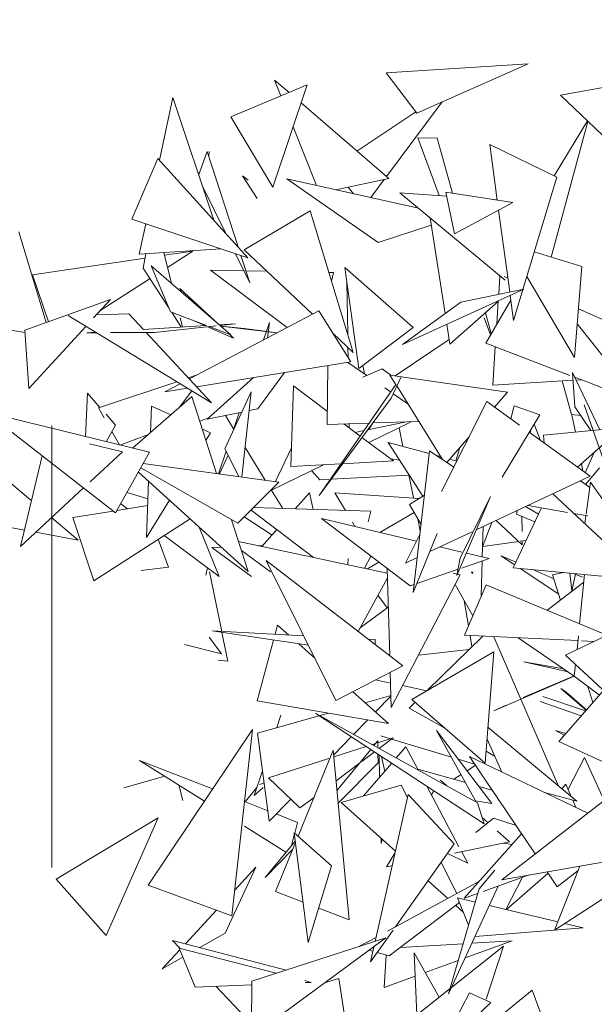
# Model space of a CAD drawing. Header units: metres. Extents: x -14.5 to 13.1, y -18.9 to 3.3.
# Tile 120 of 216: x 9.68 to 9.81, y 2.419 to 2.642. Entities that reach past the tile are written whole.
import ezdxf

# ---------------------------------------------------------------- set-up
doc = ezdxf.new("R2010")
doc.units = ezdxf.units.M
doc.linetypes.add('Traço ponto', pattern=[0.015875, 0.00635, -0.004763, 0, -0.004763])
doc.layers.add('A-DETL', color=7, linetype='Continuous', lineweight=5, true_color=0x00a600)
doc.layers.add('L-PLNT', color=7, linetype='Continuous', lineweight=5, true_color=0x005900)
doc.layers.add('G-IMPT', color=7, linetype='Continuous', lineweight=5)

# ---------------------------------------------------------------- blocks, each defined once
blk = doc.blocks.new('ÁRVORES ORNAMENTAIS - Pequeno e Médio Porte - Ipê-roxo-2940656-CORTE_CALÇADA')
at = {"layer": 'G-IMPT', "color": 253, "true_color": 0xaaaaaa}
for p, q in [((6.0821, 2.62989), (6.11421, 2.63197)), ((6.08902, 2.62082), (6.11421, 2.63197)), ((6.0821, 2.62989), (6.08902, 2.62082)), ((6.04694, 2.61999), (6.06423, 2.62718)), ((6.05641, 2.60407), (6.06423, 2.62718)), ((6.05825, 2.62469), (6.05683, 2.62829)), ((6.0601, 2.62546), (6.05683, 2.62829)), ((6.12154, 2.62487), (6.13658, 2.62754)), ((6.03074, 2.61018), (6.03378, 2.62432)), ((6.04309, 2.59653), (6.03378, 2.62432)), ((6.12154, 2.62487), (6.13446, 2.61254)), ((6.08266, 2.606), (6.06285, 2.6231)), ((6.08216, 2.60644), (6.09478, 2.62337)), ((6.05641, 2.60407), (6.04694, 2.61999)), ((6.07545, 2.61222), (6.08879, 2.62113)), ((6.06628, 2.60444), (6.06102, 2.6177)), ((6.11945, 2.58822), (6.12776, 2.61893)), ((6.12013, 2.60657), (6.12767, 2.61902)), ((6.09367, 2.61515), (6.08925, 2.61523)), ((6.08925, 2.61523), (6.09409, 2.60212)), ((6.09367, 2.61515), (6.09712, 2.60267)), ((6.10554, 2.61371), (6.12071, 2.60629)), ((6.10554, 2.61371), (6.10725, 2.6011)), ((6.04156, 2.61208), (6.03963, 2.60687)), ((6.04156, 2.61208), (6.04854, 2.59052)), ((6.04191, 2.61102), (6.04201, 2.61208)), ((6.02448, 2.59681), (6.03041, 2.61054)), ((6.03041, 2.61054), (6.05079, 2.58802)), ((6.03996, 2.60776), (6.03959, 2.60699)), ((6.05287, 2.60146), (6.04957, 2.60662)), ((6.05085, 2.60564), (6.04957, 2.60662)), ((6.04045, 2.60442), (6.04567, 2.59369)), ((6.0894, 2.59925), (6.05956, 2.60595)), ((6.08029, 2.59148), (6.05956, 2.60595)), ((6.07069, 2.60345), (6.08266, 2.606)), ((6.07861, 2.60167), (6.08167, 2.60579)), ((6.12071, 2.60629), (6.11094, 2.57382)), ((6.07467, 2.60256), (6.07351, 2.60405)), ((6.09578, 2.602), (6.08516, 2.60276)), ((6.10903, 2.58297), (6.08516, 2.60276)), ((6.11079, 2.60055), (6.09559, 2.60291)), ((6.09559, 2.60291), (6.09759, 2.59347)), ((6.11079, 2.60055), (6.09759, 2.59347)), ((6.10723, 2.60119), (6.10622, 2.60126)), ((6.0499, 2.58983), (6.06486, 2.59871)), ((6.06486, 2.59871), (6.07465, 2.56657)), ((6.10756, 2.59882), (6.11006, 2.5803)), ((6.02448, 2.59681), (6.05079, 2.58802)), ((6.02616, 2.58885), (6.02765, 2.59576)), ((6.09228, 2.59545), (6.08029, 2.59148)), ((6.09543, 2.57543), (6.09202, 2.59707)), ((5.99891, 2.59394), (6.00513, 2.57339)), ((6.02616, 2.58885), (6.04463, 2.59008)), ((6.02705, 2.58573), (6.02767, 2.58895)), ((6.0335, 2.58225), (6.03175, 2.58922)), ((6.03191, 2.58861), (6.03833, 2.58956)), ((6.03259, 2.58587), (6.03833, 2.58956)), ((6.04796, 2.58897), (6.05118, 2.58235)), ((6.04917, 2.58857), (6.05118, 2.58235)), ((6.0499, 2.58983), (6.06539, 2.57528)), ((6.12643, 2.58605), (6.11563, 2.5894)), ((6.00197, 2.58416), (6.02748, 2.58795)), ((6.04689, 2.57058), (6.02889, 2.58626)), ((6.03326, 2.57581), (6.02889, 2.58626)), ((6.00197, 2.58416), (6.00564, 2.57357)), ((6.03289, 2.57671), (6.02705, 2.58573)), ((6.05969, 2.57228), (6.04234, 2.58527)), ((6.04984, 2.58511), (6.04234, 2.58527)), ((6.05504, 2.585), (6.05029, 2.5851)), ((6.07017, 2.58468), (6.06913, 2.5847)), ((6.06973, 2.58275), (6.07017, 2.58468)), ((6.08817, 2.57226), (6.07271, 2.58588)), ((6.07271, 2.58588), (6.07593, 2.56298)), ((6.12475, 2.56549), (6.12643, 2.58605)), ((6.01725, 2.57602), (6.02861, 2.58332)), ((6.07338, 2.57075), (6.07318, 2.58256)), ((6.10759, 2.57979), (6.10786, 2.58393)), ((6.10879, 2.58383), (6.10963, 2.58346)), ((6.12475, 2.56549), (6.11394, 2.58378)), ((6.03534, 2.58112), (6.04428, 2.57288)), ((6.03534, 2.58112), (6.03563, 2.58039)), ((6.11326, 2.58095), (6.0858, 2.56842)), ((6.11326, 2.58095), (6.09902, 2.57803)), ((6.01963, 2.57861), (6.00027, 2.57163)), ((6.01963, 2.57861), (6.01582, 2.57445)), ((6.09902, 2.57803), (6.0858, 2.56842)), ((6.09652, 2.56852), (6.10748, 2.57814)), ((6.10463, 2.56871), (6.11031, 2.57844)), ((6.10714, 2.573), (6.10749, 2.57832)), ((6.11016, 2.57954), (6.11094, 2.57382)), ((6.01646, 2.57515), (6.02382, 2.57539)), ((6.02382, 2.57539), (6.02714, 2.5718)), ((6.04138, 2.5727), (6.03326, 2.57581)), ((6.0357, 2.57236), (6.03354, 2.57571)), ((6.06682, 2.57603), (6.03752, 2.56061)), ((6.06682, 2.57603), (6.0741, 2.56446)), ((6.10459, 2.57561), (6.1059, 2.57089)), ((6.12565, 2.57645), (6.14304, 2.56884)), ((6.0003, 2.57116), (5.97724, 2.5746)), ((6.01004, 2.57495), (6.04252, 2.55523)), ((6.03596, 2.57238), (6.03545, 2.57445)), ((6.04104, 2.57269), (6.03823, 2.5739)), ((6.04425, 2.57288), (6.04797, 2.57311)), ((6.04443, 2.57273), (6.04797, 2.57311)), ((6.05564, 2.57337), (6.05433, 2.56945)), ((6.05518, 2.5699), (6.05564, 2.57337)), ((6.09652, 2.56852), (6.09581, 2.57299)), ((6.10432, 2.57445), (6.10574, 2.57061)), ((6.12537, 2.57307), (6.13938, 2.55539)), ((6.00027, 2.57163), (6.00118, 2.55848)), ((6.01404, 2.57252), (6.00118, 2.55848)), ((6.01431, 2.57107), (6.01623, 2.57119)), ((6.0164, 2.57108), (6.01431, 2.57107)), ((6.02961, 2.57116), (6.01968, 2.5711)), ((6.02711, 2.57184), (6.04129, 2.5727)), ((6.02775, 2.57115), (6.04252, 2.55523)), ((6.02961, 2.57116), (6.04357, 2.57264)), ((6.04754, 2.56988), (6.04162, 2.57243)), ((6.04689, 2.57058), (6.04197, 2.57247)), ((6.04995, 2.57204), (6.04462, 2.57258)), ((6.05734, 2.57104), (6.04467, 2.57253)), ((6.0467, 2.57066), (6.04754, 2.56988)), ((6.05743, 2.57109), (6.04995, 2.57204)), ((6.07005, 2.5709), (6.07465, 2.56657)), ((6.08817, 2.57226), (6.07593, 2.56298)), ((6.08411, 2.56131), (6.09635, 2.56957)), ((6.10463, 2.56871), (6.12371, 2.5614)), ((6.07347, 2.56546), (6.07343, 2.56772)), ((6.10621, 2.55918), (6.10679, 2.56788)), ((6.0741, 2.56446), (6.03916, 2.55884)), ((6.07344, 2.56435), (6.07771, 2.56139)), ((6.05302, 2.55383), (6.05905, 2.56204)), ((6.06875, 2.55033), (6.06888, 2.56362)), ((6.07716, 2.56177), (6.07681, 2.56365)), ((6.0812, 2.56293), (6.07683, 2.56099)), ((6.0812, 2.56293), (6.08311, 2.56145)), ((6.12429, 2.56204), (6.13046, 2.5491)), ((6.12429, 2.56204), (6.12483, 2.55433)), ((6.01696, 2.55407), (6.0347, 2.55997)), ((6.03545, 2.55952), (6.03197, 2.55769)), ((6.03731, 2.56084), (6.03908, 2.56143)), ((6.04157, 2.5515), (6.05205, 2.56091)), ((6.08437, 2.55919), (6.08295, 2.56147)), ((6.08295, 2.56147), (6.1096, 2.55763)), ((6.0832, 2.55627), (6.08538, 2.56096)), ((6.10621, 2.55918), (6.12441, 2.56031)), ((6.12404, 2.55253), (6.12196, 2.56015)), ((6.12479, 2.56099), (6.13938, 2.55539)), ((6.12509, 2.56035), (6.12627, 2.56042)), ((6.01403, 2.54756), (6.01443, 2.55738)), ((6.01727, 2.55417), (6.01443, 2.55738)), ((6.0371, 2.55851), (6.03197, 2.55769)), ((6.03528, 2.5542), (6.03805, 2.55794)), ((6.05155, 2.55769), (6.04557, 2.54481)), ((6.04938, 2.53842), (6.05155, 2.55769)), ((6.06048, 2.54076), (6.06107, 2.55903)), ((6.06107, 2.55903), (6.06878, 2.55324)), ((6.08427, 2.55936), (6.06688, 2.53424)), ((6.08177, 2.55858), (6.08309, 2.55766)), ((6.09481, 2.54238), (6.08447, 2.55902)), ((6.10664, 2.55421), (6.1096, 2.55763)), ((6.03807, 2.55664), (6.02468, 2.54493)), ((6.03807, 2.55664), (6.0437, 2.53919)), ((6.0832, 2.55627), (6.06688, 2.53424)), ((6.08366, 2.55727), (6.08701, 2.55495)), ((6.10488, 2.55548), (6.0946, 2.5351)), ((6.10488, 2.55548), (6.1123, 2.55011)), ((6.01696, 2.55407), (6.01826, 2.55177)), ((6.02893, 2.55448), (6.02871, 2.54845)), ((6.02893, 2.55448), (6.03332, 2.55249)), ((6.04942, 2.55309), (6.04157, 2.5515)), ((6.04879, 2.55297), (6.04729, 2.5485)), ((6.05302, 2.55383), (6.05107, 2.55343)), ((6.1103, 2.55156), (6.11108, 2.5545)), ((6.11108, 2.5545), (6.11687, 2.55247)), ((6.12847, 2.54891), (6.12483, 2.55433)), ((6.13146, 2.54181), (6.1269, 2.55472)), ((6.12896, 2.54896), (6.1269, 2.55472)), ((6.02847, 2.544), (5.99651, 2.55186)), ((6.02082, 2.55016), (6.01866, 2.55261)), ((6.0419, 2.5518), (6.03987, 2.55108)), ((6.04567, 2.55233), (6.04755, 2.54929)), ((6.06875, 2.55033), (6.07822, 2.55062)), ((6.07787, 2.54908), (6.08667, 2.55088)), ((6.07813, 2.54914), (6.07906, 2.55064)), ((6.07817, 2.5462), (6.08778, 2.55091)), ((6.07903, 2.55064), (6.08948, 2.55096)), ((6.10835, 2.53839), (6.11687, 2.55247)), ((6.12404, 2.55253), (6.12619, 2.5523)), ((6.12417, 2.55252), (6.12493, 2.54857)), ((5.98209, 2.54966), (6.00163, 2.53315)), ((6.02083, 2.53026), (5.99734, 2.54853)), ((6.01871, 2.5464), (6.02082, 2.55016)), ((6.02, 2.5487), (6.02171, 2.54567)), ((6.04046, 2.54924), (6.04232, 2.5484)), ((6.04232, 2.5484), (6.04128, 2.5467)), ((6.07251, 2.55044), (6.07619, 2.54769)), ((6.07374, 2.54952), (6.07373, 2.55048)), ((6.07508, 2.54852), (6.07704, 2.54891)), ((6.08502, 2.54956), (6.08589, 2.54533)), ((6.11448, 2.54853), (6.12827, 2.53856)), ((6.1147, 2.54837), (6.11482, 2.54909)), ((6.11707, 2.54666), (6.11558, 2.55034)), ((6.11775, 2.54788), (6.13551, 2.54958)), ((6.02825, 2.54805), (6.02179, 2.54565)), ((6.07661, 2.54737), (6.08372, 2.54204)), ((6.09037, 2.53406), (6.08253, 2.54624)), ((6.09185, 2.54371), (6.08253, 2.54624)), ((6.09583, 2.5417), (6.10086, 2.54752)), ((6.11775, 2.54788), (6.11786, 2.54609)), ((6.132, 2.54648), (6.1254, 2.54064)), ((6.02238, 2.54411), (6.01491, 2.54591)), ((6.02238, 2.54411), (6.01505, 2.53731)), ((6.02083, 2.53026), (6.02847, 2.544)), ((6.04585, 2.54424), (6.04414, 2.53913)), ((6.0487, 2.53851), (6.04557, 2.54481)), ((6.05013, 2.54511), (6.05471, 2.53769)), ((6.06061, 2.54484), (6.05705, 2.53737)), ((6.09192, 2.54432), (6.08819, 2.51224)), ((6.0974, 2.54065), (6.09192, 2.54432)), ((6.09875, 2.54508), (6.09786, 2.54209)), ((6.12916, 2.54396), (6.12717, 2.53935)), ((6.0042, 2.54319), (5.99929, 2.52268)), ((6.04629, 2.54336), (6.04438, 2.5391)), ((6.07219, 2.54141), (6.08372, 2.54204)), ((6.08308, 2.54252), (6.0851, 2.54225)), ((6.09441, 2.54302), (6.09349, 2.54327)), ((6.09809, 2.54202), (6.09648, 2.54246)), ((6.02599, 2.53954), (6.05086, 2.51701)), ((6.04851, 2.52792), (6.02651, 2.54048)), ((6.0578, 2.53727), (6.02706, 2.54146)), ((6.05611, 2.5354), (6.0679, 2.54117)), ((6.06048, 2.54076), (6.07183, 2.54139)), ((6.0652, 2.53985), (6.06706, 2.53777)), ((6.12629, 2.54143), (6.12661, 2.53976)), ((6.13037, 2.54048), (6.12724, 2.5367)), ((6.0283, 2.53744), (6.02783, 2.52471)), ((6.0578, 2.53727), (6.04851, 2.52792)), ((6.06706, 2.53777), (6.06911, 2.53788)), ((6.06959, 2.53791), (6.08728, 2.53886)), ((6.08722, 2.53886), (6.08826, 2.53379)), ((6.12827, 2.53856), (6.1025, 2.52646)), ((6.12608, 2.53753), (6.12819, 2.53603)), ((6.12736, 2.53002), (6.12835, 2.53727)), ((6.12835, 2.53727), (6.1324, 2.53157)), ((6.01355, 2.53592), (5.99929, 2.52268)), ((6.05606, 2.53551), (6.05867, 2.53128)), ((6.02815, 2.53345), (6.0234, 2.53487)), ((6.03301, 2.53318), (6.02783, 2.52471)), ((6.06472, 2.53485), (6.06149, 2.53119)), ((6.06472, 2.53485), (6.06553, 2.53107)), ((6.07049, 2.53482), (6.08952, 2.53352)), ((6.07049, 2.53482), (6.07286, 2.53083)), ((6.08741, 2.53219), (6.09075, 2.5343)), ((6.09811, 2.51607), (6.10569, 2.53401)), ((6.10569, 2.53401), (6.09888, 2.52001)), ((6.11981, 2.53459), (6.13461, 2.5208)), ((5.97675, 2.53073), (6.00017, 2.52638)), ((6.01113, 2.52924), (6.02026, 2.5307)), ((6.02116, 2.53085), (6.0281, 2.53196)), ((6.02353, 2.53123), (6.022, 2.53236)), ((6.06565, 2.52019), (6.0515, 2.53093)), ((6.0786, 2.53065), (6.05206, 2.53149)), ((6.07804, 2.52825), (6.0786, 2.53065)), ((6.08741, 2.53219), (6.08998, 2.52765)), ((6.11727, 2.53143), (6.11084, 2.51785)), ((6.11162, 2.52997), (6.11177, 2.53081)), ((6.11368, 2.53171), (6.11658, 2.52996)), ((6.11423, 2.53197), (6.12315, 2.53039)), ((6.00631, 2.5292), (6.01234, 2.52411)), ((6.01113, 2.52924), (6.01591, 2.51493)), ((6.01591, 2.51493), (6.0377, 2.52893)), ((6.04708, 2.52873), (6.05086, 2.51701)), ((6.04995, 2.52936), (6.05624, 2.52523)), ((6.08894, 2.52387), (6.06741, 2.52904)), ((6.08749, 2.51374), (6.06741, 2.52904)), ((6.08843, 2.53038), (6.08063, 2.52586)), ((6.08926, 2.52892), (6.08981, 2.52623)), ((6.1129, 2.52306), (6.10699, 2.52857)), ((6.11162, 2.52997), (6.11579, 2.52829)), ((6.11284, 2.52948), (6.11287, 2.52607)), ((6.12459, 2.53013), (6.12774, 2.52958)), ((6.12707, 2.52783), (6.12732, 2.52965)), ((6.04427, 2.5159), (6.03976, 2.52706)), ((6.05735, 2.52649), (6.05397, 2.52266)), ((6.07443, 2.52821), (6.07502, 2.52721)), ((6.10404, 2.52718), (6.10386, 2.52028)), ((6.10392, 2.52257), (6.10605, 2.52813)), ((6.00275, 2.5259), (6.01234, 2.52411)), ((6.03276, 2.51799), (6.03049, 2.5243)), ((6.04427, 2.5159), (6.03178, 2.52513)), ((6.08972, 2.52542), (6.08644, 2.51891)), ((6.09367, 2.52565), (6.08819, 2.51224)), ((6.10157, 2.52602), (6.09198, 2.52152)), ((6.11247, 2.52386), (6.11377, 2.52404)), ((6.11289, 2.52392), (6.1129, 2.52306)), ((6.04261, 2.52244), (6.04478, 2.52252)), ((6.05158, 2.51584), (6.04261, 2.52244)), ((6.08235, 2.51667), (6.04868, 2.52377)), ((6.05586, 2.51691), (6.04933, 2.52176)), ((6.05317, 2.52282), (6.05415, 2.52286)), ((6.09922, 2.5214), (6.09426, 2.52259)), ((6.10396, 2.52268), (6.1121, 2.52381)), ((6.08585, 2.49565), (6.05489, 2.51948)), ((6.07072, 2.48783), (6.05489, 2.51948)), ((6.07339, 2.51856), (6.07345, 2.51993)), ((6.07722, 2.51775), (6.07864, 2.52048)), ((6.08911, 2.52017), (6.08644, 2.51891)), ((6.09811, 2.51607), (6.09888, 2.52001)), ((6.10538, 2.51992), (6.09922, 2.51779)), ((6.10538, 2.51992), (6.10026, 2.52115)), ((6.10383, 2.51939), (6.10362, 2.51144)), ((6.11116, 2.51853), (6.10816, 2.52053)), ((6.11143, 2.5191), (6.10816, 2.52053)), ((6.03276, 2.51799), (6.02662, 2.51723)), ((6.04165, 2.51784), (6.04123, 2.5162)), ((6.07789, 2.51761), (6.0804, 2.51915)), ((6.08232, 2.51768), (6.08289, 2.49793)), ((6.09839, 2.51751), (6.08902, 2.51427)), ((6.11084, 2.51785), (6.13411, 2.51564)), ((6.12116, 2.51188), (6.11241, 2.5177)), ((6.12006, 2.51535), (6.11528, 2.51743)), ((6.0421, 2.51691), (6.04486, 2.50343)), ((6.07575, 2.50342), (6.08238, 2.51561)), ((6.09884, 2.51624), (6.08322, 2.48625)), ((6.09884, 2.51624), (6.09728, 2.51666)), ((6.10161, 2.51657), (6.10139, 2.51691)), ((6.10161, 2.51657), (6.10175, 2.51691)), ((6.11977, 2.51628), (6.12217, 2.51678)), ((6.11977, 2.51628), (6.12157, 2.51055)), ((6.12368, 2.51663), (6.12411, 2.51265)), ((6.12495, 2.51637), (6.12411, 2.51265)), ((6.12655, 2.51574), (6.12449, 2.51655)), ((6.1259, 2.50513), (6.12703, 2.51631)), ((6.0884, 2.51406), (6.08749, 2.51374)), ((6.09769, 2.51403), (6.10169, 2.50697)), ((6.1047, 2.51396), (6.0998, 2.50257)), ((6.1047, 2.51396), (6.13207, 2.50256)), ((6.1185, 2.50821), (6.12685, 2.51457)), ((6.08021, 2.51162), (6.08235, 2.50876)), ((6.08257, 2.50892), (6.0762, 2.50425)), ((6.09975, 2.5104), (6.10071, 2.50469)), ((6.05693, 2.5028), (6.0575, 2.50488)), ((6.0575, 2.50488), (6.06003, 2.50263)), ((6.13631, 2.50459), (6.12273, 2.4981)), ((6.04197, 2.50215), (6.04481, 2.4984)), ((6.06341, 2.50246), (6.04268, 2.50354)), ((6.06448, 2.50031), (6.04268, 2.50354)), ((6.04491, 2.50321), (6.04623, 2.49674)), ((6.0796, 2.50161), (6.078, 2.50169)), ((6.0796, 2.50161), (6.0796, 2.50046)), ((6.104, 2.50237), (6.09145, 2.49011)), ((6.0998, 2.50257), (6.12552, 2.50135)), ((6.10108, 2.50251), (6.10151, 2.49994)), ((6.10645, 2.50225), (6.12113, 2.46842)), ((6.11198, 2.50199), (6.1247, 2.49333)), ((6.12531, 2.49933), (6.12563, 2.50243)), ((6.03642, 2.5005), (6.04481, 2.4984)), ((6.05286, 2.48774), (6.05658, 2.50148)), ((6.06228, 2.50063), (6.06594, 2.49739)), ((6.10091, 2.49935), (6.08939, 2.4981)), ((6.12632, 2.50131), (6.12918, 2.50118)), ((6.10648, 2.49884), (6.08793, 2.48806)), ((6.10648, 2.49884), (6.10454, 2.4736)), ((6.12273, 2.4981), (6.1401, 2.48187)), ((6.04623, 2.49674), (6.04401, 2.49694)), ((6.08585, 2.49565), (6.07072, 2.48783)), ((6.11326, 2.49658), (6.12234, 2.49494)), ((6.11326, 2.49658), (6.12333, 2.49426)), ((6.1247, 2.49328), (6.12498, 2.496)), ((6.08299, 2.49417), (6.08322, 2.48625)), ((6.1247, 2.49333), (6.10648, 2.48545)), ((6.12468, 2.49335), (6.11315, 2.4885)), ((6.1247, 2.49328), (6.13037, 2.489)), ((6.08306, 2.49176), (6.0797, 2.49247)), ((6.09129, 2.49001), (6.08579, 2.49118)), ((6.12168, 2.49055), (6.12287, 2.48969)), ((6.12168, 2.49055), (6.12741, 2.48564)), ((6.12773, 2.491), (6.12889, 2.48731)), ((6.07451, 2.48979), (6.08263, 2.48259)), ((6.07733, 2.48729), (6.08315, 2.48892)), ((6.07967, 2.48521), (6.08315, 2.48879)), ((6.12725, 2.48544), (6.1176, 2.48873)), ((6.12117, 2.47853), (6.13131, 2.49008)), ((6.12287, 2.48969), (6.12748, 2.48571)), ((6.05286, 2.48774), (6.08263, 2.48259)), ((6.08868, 2.4874), (6.08733, 2.48608)), ((6.08733, 2.48608), (6.09541, 2.48155)), ((6.08793, 2.48806), (6.10454, 2.4736)), ((6.10648, 2.48545), (6.10925, 2.48672)), ((6.12624, 2.4843), (6.11698, 2.48754)), ((6.05294, 2.48043), (6.069, 2.48495)), ((6.05826, 2.48446), (6.05733, 2.48166)), ((6.10278, 2.46466), (6.06613, 2.48487)), ((6.1043, 2.4599), (6.06613, 2.48487)), ((6.07472, 2.48013), (6.07791, 2.4834)), ((6.12526, 2.46499), (6.10516, 2.48167)), ((6.02816, 2.44599), (6.05183, 2.48123)), ((6.04716, 2.43904), (6.05183, 2.48123)), ((6.05294, 2.48043), (6.05559, 2.46046)), ((6.07022, 2.47551), (6.0742, 2.47959)), ((6.08365, 2.47933), (6.08019, 2.47822)), ((6.08049, 2.47695), (6.08365, 2.47933)), ((6.08091, 2.47977), (6.08304, 2.47914)), ((6.09352, 2.48099), (6.10235, 2.46508)), ((6.09352, 2.48099), (6.10602, 2.46448)), ((6.12277, 2.48035), (6.12047, 2.48104)), ((6.12047, 2.48104), (6.12239, 2.47992)), ((6.07757, 2.47739), (6.07026, 2.47505)), ((6.07972, 2.47808), (6.07892, 2.47782)), ((6.08019, 2.47863), (6.07933, 2.47759)), ((6.08019, 2.47863), (6.0802, 2.47711)), ((6.08329, 2.47906), (6.09685, 2.47499)), ((6.08439, 2.4748), (6.08656, 2.47731)), ((6.08656, 2.47731), (6.08934, 2.47207)), ((6.10829, 2.4716), (6.10496, 2.47903)), ((6.13809, 2.47076), (6.12117, 2.47853)), ((6.06216, 2.45705), (6.07012, 2.47655)), ((6.07368, 2.43817), (6.07012, 2.47655)), ((6.0786, 2.47671), (6.07097, 2.46747)), ((6.07655, 2.47398), (6.07944, 2.47616)), ((6.08022, 2.47565), (6.08025, 2.47371)), ((6.08048, 2.47548), (6.0806, 2.4704)), ((6.081, 2.47514), (6.08175, 2.47173)), ((6.12775, 2.46228), (6.10099, 2.47509)), ((6.11583, 2.45307), (6.10099, 2.47509)), ((6.10475, 2.4763), (6.10666, 2.47523)), ((6.12699, 2.47488), (6.12329, 2.46771)), ((6.12699, 2.47488), (6.13142, 2.46513)), ((6.04095, 2.46503), (6.02624, 2.47425)), ((6.04278, 2.46776), (6.02624, 2.47425)), ((6.06911, 2.47468), (6.05548, 2.47032)), ((6.07076, 2.46964), (6.07602, 2.47359)), ((6.08025, 2.47371), (6.07124, 2.46455)), ((6.07698, 2.46619), (6.08336, 2.4736)), ((6.09842, 2.47452), (6.10212, 2.47341)), ((6.1004, 2.4719), (6.10231, 2.47313)), ((6.02268, 2.468), (6.03193, 2.47069)), ((6.05407, 2.47187), (6.05221, 2.46627)), ((6.08926, 2.47222), (6.10006, 2.46921)), ((6.09743, 2.46998), (6.09905, 2.47103)), ((6.1405, 2.47216), (6.10827, 2.44722)), ((6.03602, 2.46518), (6.03513, 2.46868)), ((6.05282, 2.4681), (6.05017, 2.46486)), ((6.05337, 2.46878), (6.05443, 2.46919)), ((6.06256, 2.46346), (6.05548, 2.47032)), ((6.08547, 2.46864), (6.07188, 2.46472)), ((6.08547, 2.46864), (6.08691, 2.46584)), ((6.09128, 2.46842), (6.09858, 2.45466)), ((6.09438, 2.46978), (6.09582, 2.4685)), ((6.10308, 2.46836), (6.10609, 2.46752)), ((6.12278, 2.46889), (6.12184, 2.46783)), ((6.12278, 2.46889), (6.124, 2.46604)), ((6.05422, 2.46808), (6.05221, 2.46627)), ((6.06256, 2.46346), (6.06576, 2.46587)), ((6.08707, 2.46653), (6.07958, 2.43325)), ((6.0975, 2.45531), (6.08707, 2.46653)), ((6.09232, 2.46646), (6.09288, 2.46737)), ((6.12526, 2.46499), (6.11795, 2.46697)), ((6.05527, 2.46285), (6.05002, 2.46491)), ((6.05559, 2.46046), (6.06047, 2.46548)), ((6.07188, 2.46472), (6.08418, 2.45367)), ((6.10235, 2.46508), (6.10602, 2.46448)), ((6.10278, 2.46466), (6.1043, 2.4599)), ((6.12434, 2.46524), (6.12506, 2.46357)), ((6.06201, 2.4602), (6.05718, 2.4621)), ((6.00739, 2.44737), (6.03048, 2.46122)), ((6.01866, 2.43455), (6.03048, 2.46122)), ((6.0594, 2.45346), (6.04997, 2.45937)), ((6.06137, 2.45775), (6.06201, 2.4602)), ((6.10241, 2.4579), (6.10642, 2.46115)), ((6.10385, 2.46131), (6.10516, 2.46013)), ((6.10642, 2.46115), (6.1115, 2.45949)), ((6.06062, 2.45493), (6.06132, 2.45758)), ((6.06974, 2.45037), (6.06129, 2.45782)), ((6.06444, 2.43297), (6.06129, 2.45782)), ((6.11276, 2.45762), (6.09976, 2.44301)), ((6.10721, 2.45829), (6.11001, 2.45579)), ((6.06152, 2.45602), (6.05467, 2.44772)), ((6.05704, 2.44453), (6.06157, 2.45561)), ((6.08092, 2.4566), (6.08094, 2.45541)), ((6.08094, 2.45541), (6.08116, 2.45638)), ((6.0975, 2.45531), (6.08417, 2.43655)), ((6.09759, 2.45326), (6.11001, 2.45579)), ((6.15231, 2.45488), (6.10827, 2.44722)), ((6.10869, 2.45553), (6.11062, 2.45521)), ((6.06096, 2.45411), (6.05467, 2.44772)), ((6.08213, 2.45011), (6.08408, 2.45323)), ((6.09596, 2.45313), (6.10055, 2.45096)), ((6.09916, 2.45358), (6.10055, 2.45096)), ((6.14852, 2.45422), (6.1202, 2.43578)), ((6.06974, 2.45037), (6.06444, 2.43297)), ((6.08213, 2.45011), (6.08344, 2.45037)), ((6.09452, 2.45112), (6.09813, 2.44413)), ((6.12594, 2.45029), (6.1202, 2.43578)), ((6.04562, 2.43511), (6.05261, 2.45008)), ((6.05261, 2.45008), (6.0478, 2.44486)), ((6.10673, 2.44935), (6.10313, 2.44517)), ((6.11447, 2.4483), (6.10407, 2.44456)), ((6.11877, 2.4487), (6.10933, 2.44044)), ((6.12084, 2.44564), (6.11856, 2.44901)), ((6.12555, 2.44931), (6.12084, 2.44564)), ((6.00739, 2.44737), (6.01866, 2.43455)), ((6.02816, 2.44599), (6.04716, 2.43904)), ((6.0824, 2.43558), (6.10321, 2.44689)), ((6.0916, 2.447), (6.09606, 2.443)), ((6.11299, 2.44776), (6.10922, 2.44047)), ((6.06328, 2.44215), (6.05704, 2.44453)), ((6.10749, 2.44578), (6.09623, 2.42137)), ((6.10313, 2.44517), (6.09623, 2.42137)), ((6.10282, 2.44411), (6.09976, 2.44301)), ((6.0828, 2.42996), (6.09866, 2.44208)), ((6.09781, 2.44143), (6.09954, 2.43987)), ((6.09826, 2.4431), (6.10073, 2.4369)), ((6.09826, 2.4431), (6.10225, 2.44214)), ((6.10545, 2.44137), (6.12095, 2.43766)), ((6.04363, 2.44033), (6.03662, 2.43272)), ((6.07368, 2.43817), (6.06682, 2.44079)), ((6.12251, 2.43729), (6.12669, 2.43629)), ((6.04562, 2.43511), (6.0399, 2.43186)), ((6.08366, 2.43582), (6.07854, 2.42862)), ((6.10223, 2.43439), (6.12669, 2.43629)), ((6.05942, 2.42675), (6.03368, 2.43349)), ((6.03536, 2.43171), (6.03368, 2.43349)), ((6.05154, 2.41168), (6.08203, 2.43403)), ((6.0517, 2.42426), (6.08203, 2.43403)), ((6.07592, 2.43206), (6.07979, 2.43417)), ((6.08532, 2.43188), (6.09952, 2.43273)), ((6.09998, 2.42951), (6.11066, 2.4334)), ((6.10152, 2.43285), (6.11066, 2.4334)), ((6.03537, 2.43135), (6.03137, 2.42701)), ((6.0352, 2.43175), (6.03887, 2.42289)), ((6.0352, 2.43175), (6.05721, 2.42603)), ((6.07908, 2.43101), (6.07822, 2.43124)), ((6.07931, 2.43204), (6.07854, 2.42862)), ((6.0828, 2.42996), (6.08004, 2.43073)), ((6.08905, 2.4166), (6.08846, 2.43069)), ((6.09409, 2.42059), (6.08846, 2.43069)), ((6.10869, 2.43216), (6.0969, 2.42282)), ((6.10473, 2.42017), (6.10869, 2.43216)), ((6.03606, 2.42968), (6.03137, 2.42701)), ((6.0816, 2.42281), (6.08207, 2.43016)), ((6.09095, 2.42622), (6.09843, 2.42894)), ((6.0517, 2.42426), (6.05154, 2.41168)), ((6.06364, 2.42436), (6.06509, 2.42398)), ((6.06374, 2.42393), (6.06509, 2.42398)), ((6.07138, 2.42484), (6.06813, 2.42385)), ((6.07138, 2.42484), (6.07451, 2.40475)), ((6.0816, 2.42281), (6.08868, 2.42539)), ((6.03887, 2.42289), (6.05169, 2.42342)), ((6.05158, 2.41458), (6.04353, 2.42308)), ((6.09658, 2.42257), (6.08699, 2.41497)), ((6.09749, 2.41495), (6.10095, 2.42163)), ((6.10095, 2.42163), (6.10581, 2.41938)), ((6.11518, 2.42219), (6.10692, 2.41547)), ((6.11518, 2.42219), (6.1206, 2.40747)), ((6.09605, 2.41019), (6.10581, 2.41938))]:
    blk.add_line(p, q, dxfattribs=at)

msp = doc.modelspace()

# ---------------------------------------------------------------- linework, layer by layer
at = {"layer": 'A-DETL', "color": 7, "linetype": 'Traço ponto'}
msp.add_line((9.6872, 1.65), (9.6872, 3.17), dxfattribs=at)

# ---------------------------------------------------------------- block references
at = {"layer": 'L-PLNT', "color": 253, "true_color": 0xaaaaaa}
msp.add_blockref('ÁRVORES ORNAMENTAIS - Pequeno e Médio Porte - Ipê-roxo-2940656-CORTE_CALÇADA', (3.68079, 0), dxfattribs=at)

doc.saveas('drawing.dxf')
